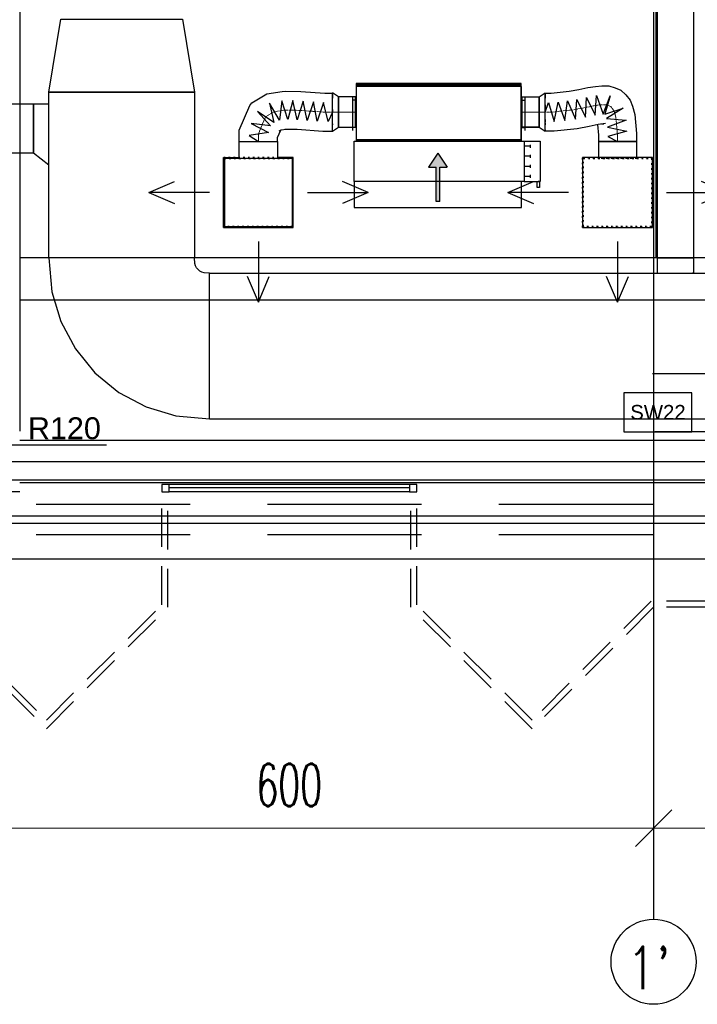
# Model space of a CAD drawing. Header units: centimetres. Extents: x -228435 to 46820, y -89367 to 152985.
# Tile 249 of 256: x 2240 to 7820, y 533 to 8636. Entities that reach past the tile are written whole.
import ezdxf

# ---------------------------------------------------------------- set-up
doc = ezdxf.new("R2010")
doc.units = ezdxf.units.CM
doc.header["$LTSCALE"] = 50
doc.header["$PDMODE"] = 35
doc.header["$PDSIZE"] = 0.1
for name, pattern in [('CADVENT_CENTERLINE', [9.9, 7.4, -1, 0.5, -1]), ('CADVENT_HIDDEN', [0.8, 0.25, -0.55]), ('Kondygnacja  -0_5$0$HIDDEN', [9.525, 6.35, -3.175]), ('Kondygnacja  -0_5$0$HIDDEN2', [4.7625, 3.175, -1.5875]), ('Osie rzutów$0$DASHDOT2', [12.7, 6.35, -3.175, 0, -3.175])]:
    doc.linetypes.add(name, pattern=pattern)
doc.layers.get('0').update_dxf_attribs({"color": 8})
doc.layers.get('DEFPOINTS').update_dxf_attribs({"color": 8})
for name, color, linetype in [('01-103-Went PP_poziom-0_5$0$L_Nawiew', 250, 'Continuous'), ('bgde-nawiewEXP', 250, 'Continuous'), ('bgde-nawiewHIDDEN', 250, 'Continuous'), ('bgde-wywiewEXP', 250, 'Continuous'), ('bgde-wywiewHIDDEN', 250, 'Continuous'), ('bgde-wywiewSOL', 5, 'Continuous'), ('bgde_AJ_strzałki', 7, 'Continuous'), ('Kondygnacja  -0_5$0$ARCH_INFO_ODPORNOŚĆ OGNIOWA', 8, 'Continuous'), ('Kondygnacja  -0_5$0$ARCH_INFO_OPISY_PRZEGRODY', 8, 'Continuous'), ('Kondygnacja  -0_5$0$ARCH_KONSTR_POWYŻEJ RZUTU', 8, 'Kondygnacja  -0_5$0$HIDDEN'), ('Kondygnacja  -0_5$0$ARCH_KONSTR_POWYŻEJ RZUTU_IST', 8, 'Kondygnacja  -0_5$0$HIDDEN2'), ('Kondygnacja  -0_5$0$ARCH_NIEWIDOK_IST', 8, 'Kondygnacja  -0_5$0$HIDDEN'), ('Kondygnacja  -0_5$0$ARCH_WIDOK_IST', 8, 'Continuous'), ('Kondygnacja  -0_5$0$ARCH_ŚLUSARKA_OKNA_IST', 8, 'Continuous'), ('Osie rzutów$0$ARCH_INFO_OSIE_IST', 8, 'Osie rzutów$0$DASHDOT2'), ('Osie rzutów$0$ARCH_INFO_OSIE_OPISY_IST', 8, 'Continuous')]:
    doc.layers.add(name, color=color, linetype=linetype)
for name, color, linetype, lineweight in [('bgde-nawiewCEN', 7, 'Continuous', 13), ('Kondygnacja  -0_5$0$ARCH_INFO_WYMIARY', 8, 'Continuous', 9), ('Osie rzutów$0$ARCH_INFO_WYMIARY', 8, 'Continuous', 9)]:
    doc.layers.add(name, color=color, linetype=linetype, lineweight=lineweight)
doc.styles.add('Kondygnacja  -0_5$0$Arial', font='ARIAL.TTF')
doc.styles.add('Kondygnacja  -0_5$0$Romans', font='Romans.shx', dxfattribs={"width": 0.7})
doc.styles.add('Kondygnacja  -0_5$0$Standard', font='txt')
doc.styles.add('Osie rzutów$0$ROMANS-250-CM', font='romans.shx', dxfattribs={"width": 0.8, "height": 50})
doc.styles.add('Osie rzutów$0$wymiary_cuprum', font='Romans.shx', dxfattribs={"width": 0.6})
doc.dimstyles.new('Kondygnacja  -0_5$0$ISO-25', dxfattribs={"dimtxt": 2.5, "dimasz": 2.5, "dimexe": 1.25, "dimexo": 0.625, "dimtad": 1, "dimtxsty": 'Kondygnacja  -0_5$0$Standard', "dimcen": 2.5, "dimadec": 0, "dimazin": 0, "dimtfac": 1, "dimtmove": 0, "dimatfit": 3, "dimfxl": 1, "dimarcsym": 0})
doc.dimstyles.new('Kondygnacja  -0_5$0$Wymiary 1-100', dxfattribs={"dimtxt": 12, "dimasz": 10, "dimexe": 5, "dimexo": 0, "dimgap": 4, "dimtad": 1, "dimrnd": 0.5, "dimzin": 12, "dimdsep": 46, "dimtxsty": 'Kondygnacja  -0_5$0$Romans', "dimblk": 'Kondygnacja  -0_5$0$_Oblique', "dimcen": 10, "dimdle": 10, "dimclrt": 55, "dimazin": 0, "dimtfac": 1, "dimtmove": 1, "dimatfit": 3, "dimfxl": 8, "dimfxlon": 1, "dimtolj": 1, "dimtzin": 0, "dimarcsym": 0})
doc.dimstyles.new('Osie rzutów$0$ARCH_ CT', dxfattribs={"dimtxt": 20, "dimasz": 20, "dimexe": 12, "dimexo": 20, "dimgap": 5, "dimtad": 1, "dimdec": 1, "dimrnd": 0.5, "dimzin": 9, "dimdsep": 46, "dimtxsty": 'Osie rzutów$0$wymiary_cuprum', "dimblk": 'Osie rzutów$0$_Oblique', "dimcen": 8, "dimdle": 12, "dimclrd": 256, "dimclre": 256, "dimclrt": 55, "dimadec": 1, "dimazin": 0, "dimtfac": 1, "dimtdec": 1, "dimtmove": 1, "dimatfit": 2, "dimldrblk": 'Osie rzutów$0$_Dot', "dimfxl": 50, "dimtolj": 1, "dimtzin": 0, "dimlwd": -1, "dimlwe": -1, "dimarcsym": 0})

# ---------------------------------------------------------------- blocks, each defined once
blk = doc.blocks.new('Osie rzutów$0$_Oblique')
at = {"color": 0, "linetype": 'ByBlock', "lineweight": -2}
blk.add_line((-0.5, -0.5), (0.5, 0.5), dxfattribs=at)
blk = doc.blocks.new('*D273')
at = {"layer": 'DEFPOINTS', "color": 0}
for p in [(12260, 4732.19), (12860, 4732.19), (12860, 4698.26)]:
    blk.add_point(p, dxfattribs=at)
at = {"layer": 'Osie rzutów$0$ARCH_INFO_WYMIARY'}
for p, q in [((12260, 4717.19), (12260, 4690.26)), ((12860, 4717.19), (12860, 4690.26)), ((12252, 4698.26), (12868, 4698.26))]:
    blk.add_line(p, q, dxfattribs=at)
at = {"layer": 'Osie rzutów$0$ARCH_INFO_WYMIARY', "xscale": 30, "yscale": 30, "zscale": 30, "rotation": 180}
blk.add_blockref('Osie rzutów$0$_Oblique', (12260, 4698.26), dxfattribs=at)
at = {"layer": 'Osie rzutów$0$ARCH_INFO_WYMIARY', "xscale": 30, "yscale": 30, "zscale": 30}
blk.add_blockref('Osie rzutów$0$_Oblique', (12860, 4698.26), dxfattribs=at)
at = {"layer": 'Osie rzutów$0$ARCH_INFO_WYMIARY', "color": 55, "insert": (12560, 4733.76), "char_height": 35, "attachment_point": 5, "style": 'Osie rzutów$0$wymiary_cuprum'}
blk.add_mtext('\\A1;600', dxfattribs=at)
blk = doc.blocks.new('Osie rzutów$0$_Dot')
at = {"color": 0, "linetype": 'ByBlock', "lineweight": -2}
blk.add_line((-0.5, 0), (-1, 0), dxfattribs=at)
at = {"color": 0, "linetype": 'ByBlock', "const_width": 0.5}
blk.add_lwpolyline([(-0.25, 0, 1), (0.25, 0, 1)], format="xyb", close=True, dxfattribs=at)
blk = doc.blocks.new('*D274')
at = {"layer": 'DEFPOINTS', "color": 0}
for p in [(12860, 4732.19), (13460, 4732.19), (13460, 4698.26)]:
    blk.add_point(p, dxfattribs=at)
at = {"layer": 'Osie rzutów$0$ARCH_INFO_WYMIARY'}
for p, q in [((12860, 4717.19), (12860, 4690.26)), ((13460, 4717.19), (13460, 4690.26)), ((12852, 4698.26), (13468, 4698.26))]:
    blk.add_line(p, q, dxfattribs=at)
at = {"layer": 'Osie rzutów$0$ARCH_INFO_WYMIARY', "xscale": 30, "yscale": 30, "zscale": 30, "rotation": 180}
blk.add_blockref('Osie rzutów$0$_Oblique', (12860, 4698.26), dxfattribs=at)
at = {"layer": 'Osie rzutów$0$ARCH_INFO_WYMIARY', "xscale": 30, "yscale": 30, "zscale": 30}
blk.add_blockref('Osie rzutów$0$_Oblique', (13460, 4698.26), dxfattribs=at)
at = {"layer": 'Osie rzutów$0$ARCH_INFO_WYMIARY', "color": 55, "insert": (13160, 4733.76), "char_height": 35, "attachment_point": 5, "style": 'Osie rzutów$0$wymiary_cuprum'}
blk.add_mtext('\\A1;600', dxfattribs=at)
blk = doc.blocks.new('Kondygnacja  -0_5$0$_Dot')
at = {"color": 0, "linetype": 'ByBlock', "lineweight": -2}
blk.add_line((-0.5, 0), (-1, 0), dxfattribs=at)
at = {"color": 0, "linetype": 'ByBlock', "const_width": 0.5}
blk.add_lwpolyline([(-0.25, 0, 1), (0.25, 0, 1)], format="xyb", close=True, dxfattribs=at)
blk = doc.blocks.new('Kondygnacja  -0_5$0$_Oblique')
at = {"color": 0, "linetype": 'ByBlock', "lineweight": -2}
blk.add_line((-0.5, -0.5), (0.5, 0.5), dxfattribs=at)
blk = doc.blocks.new('*D138')
at = {"layer": 'DEFPOINTS', "color": 0}
for p in [(9610, 6159.5), (7460, 5934.7), (9610, 5724.3)]:
    blk.add_point(p, dxfattribs=at)
at = {"layer": 'Kondygnacja  -0_5$0$ARCH_INFO_WYMIARY', "color": 0, "lineweight": -2}
for p, q in [((7450, 5724.3), (9620, 5724.3)), ((7460, 5732.3), (7460, 5719.3)), ((9610, 5732.3), (9610, 5719.3))]:
    blk.add_line(p, q, dxfattribs=at)
at = {"layer": 'Kondygnacja  -0_5$0$ARCH_INFO_WYMIARY', "color": 0, "lineweight": -2, "xscale": 10, "yscale": 10, "zscale": 10, "rotation": 180}
blk.add_blockref('Kondygnacja  -0_5$0$_Oblique', (7460, 5724.3), dxfattribs=at)
at = {"layer": 'Kondygnacja  -0_5$0$ARCH_INFO_WYMIARY', "color": 0, "lineweight": -2, "xscale": 10, "yscale": 10, "zscale": 10}
blk.add_blockref('Kondygnacja  -0_5$0$_Oblique', (9610, 5724.3), dxfattribs=at)
at = {"layer": 'Kondygnacja  -0_5$0$ARCH_INFO_WYMIARY', "color": 55, "insert": (8818.8, 5745), "char_height": 12, "attachment_point": 5, "style": 'Kondygnacja  -0_5$0$Romans'}
blk.add_mtext('\\A1;2150', dxfattribs=at)
blk = doc.blocks.new('Kondygnacja  -0_5$0$konstrukcja istniejąca -0.5')
at = {"layer": 'Kondygnacja  -0_5$0$ARCH_KONSTR_POWYŻEJ RZUTU_IST', "ltscale": 10}
for p, q in [((12338, 5017.5), (13382, 5017.5)), ((13382, 4982.5), (12338, 4982.5))]:
    blk.add_line(p, q, dxfattribs=at)
for points in [[(12338, 6175), (12338, 5025)], [(12862, 5167.89), (12862, 6032.89)], [(12338, 5167.89), (13382, 5167.89), (13382, 5132.89), (12338, 5132.89)], [(12338, 4975), (12338, 4975), (12288, 4975)]]:
    blk.add_lwpolyline(points, dxfattribs=at)
blk = doc.blocks.new('A$C5B3E7367')
at = {"layer": '01-103-Went PP_poziom-0_5$0$L_Nawiew'}
h = blk.add_hatch(color=256, dxfattribs=at)
h.paths.add_polyline_path([(215, 704), (215, 674), (331.7, 674), (331.7, 612.1), (445.9, 689), (331.7, 765.9), (331.7, 704)])
h.paths.add_polyline_path([(48.3, 704), (48.3, 674), (215, 674), (215, 704)])
for p, q in [((215, 1525), (165, 1525)), ((165, 1525), (165, 1505)), ((165, 1505), (215, 1505)), ((215, 1400), (215, 1530)), ((545, 1530), (215, 1530)), ((215, 1530), (215, 1515)), ((545, 1400), (545, 1530)), ((0, 1378), (215, 1378)), ((0, 0), (0, 1378)), ((545, 1400), (215, 1400)), ((215, 1400), (215, 1378)), ((215, 1378), (215, 0)), ((243.8, 1452), (268.8, 1452)), ((256.2, 1452), (256.2, 1400)), ((326.2, 1452), (351.2, 1452)), ((338.8, 1452), (338.8, 1400)), ((408.8, 1452), (433.8, 1452)), ((421.2, 1452), (421.2, 1400)), ((491.2, 1452), (516.2, 1452)), ((503.8, 1452), (503.8, 1400)), ((545, 0), (545, 1400)), ((445.9, 689), (331.7, 765.9)), ((331.7, 704), (331.7, 765.9)), ((48.3, 704), (331.7, 704)), ((48.3, 704), (48.3, 674)), ((48.3, 674), (331.7, 674)), ((445.9, 689), (331.7, 612.1)), ((331.7, 612.1), (331.7, 674)), ((215, 0), (0, 0)), ((215, 0), (545, 0))]:
    blk.add_line(p, q, dxfattribs=at)
blk = doc.blocks.new('A$C53CA46B8')
at = {"layer": 'bgde-wywiewSOL'}
for p, q in [((112.9, 511.1), (-162.1, 511.1)), ((-137.1, 481.1), (-137.1, 511.1)), ((87.9, 481.1), (87.9, 511.1)), ((200.4, 481.1), (-249.6, 481.1)), ((-249.6, 481.1), (-249.6, -878.9)), ((200.4, 481.1), (200.4, -878.9)), ((200.4, -878.9), (-249.6, -878.9)), ((-137.1, -878.9), (-137.1, -908.9)), ((87.9, -878.9), (87.9, -908.9)), ((112.9, -908.9), (-162.1, -908.9))]:
    blk.add_line(p, q, dxfattribs=at)
at = {"layer": '01-103-Went PP_poziom-0_5$0$L_Nawiew'}
blk.add_blockref('A$C5B3E7367', (-794.6, -893.9), dxfattribs=at)
blk = doc.blocks.new('strzałki')
at = {"layer": 'bgde_AJ_strzałki'}
for p, q in [((-903.6, 0), (-691.1, 89.7, 3433)), ((903.6, 0), (691.1, 89.7, 3433)), ((-403.6, 0), (-903.6, 0)), ((-903.6, 0), (-691.1, -89.7, 3433)), ((403.6, 0), (903.6, 0)), ((903.6, 0), (691.1, -89.7, 3433)), ((0, -403.6), (0, -903.6)), ((0, -903.6), (-89.7, -691.1, 3433)), ((0, -903.6), (89.7, -691.1, 3433))]:
    blk.add_line(p, q, dxfattribs=at)
blk = doc.blocks.new('Osie rzutów')
at = {"layer": 'Osie rzutów$0$ARCH_INFO_OSIE_IST', "ltscale": 10}
for p, q in [((12860, 12510), (12860, 4623.26)), ((4436.04, 5000), (15156.54, 5000))]:
    blk.add_line(p, q, dxfattribs=at)
at = {"layer": 'Osie rzutów$0$ARCH_INFO_OSIE_OPISY_IST'}
blk.add_circle((12860, 4588.26), 35, dxfattribs=at)
at = {"layer": 'Osie rzutów$0$ARCH_INFO_OSIE_OPISY_IST', "style": 'Osie rzutów$0$ROMANS-250-CM', "width": 0.8}
blk.add_text("1'", height=35, dxfattribs=at).set_placement((12837.96, 4565.71))
at = {"layer": 'Osie rzutów$0$ARCH_INFO_WYMIARY'}
for base, p1, p2, picture, middle in [((12860, 4698.26), (12260, 4732.19), (12860, 4732.19), '*D273', (12560, 4733.76)), ((13460, 4698.26), (12860, 4732.19), (13460, 4732.19), '*D274', (13160, 4733.76))]:
    dim = blk.add_linear_dim(base=base, p1=p1, p2=p2, dimstyle='Osie rzutów$0$ARCH_ CT', override={"dimtxt": 35, "dimasz": 30, "dimexe": 8, "dimexo": 15, "dimgap": 18, "dimdle": 8}, dxfattribs=at)
    dim.commit()
    dim.dimension.update_dxf_attribs({"geometry": picture, "text_midpoint": middle})

msp = doc.modelspace()

# ---------------------------------------------------------------- linework, layer by layer
at = {"layer": 'bgde-nawiewCEN', "linetype": 'CADVENT_CENTERLINE', "ltscale": 0.06}
for p, q in [((4264.815, 7836.916), (4334.462, 7877.9)), ((4334.462, 7877.9), (4427.184, 7892.118)), ((4427.184, 7892.118), (4540.22, 7889.714)), ((4540.22, 7889.714), (4743.503, 7875.616)), ((4743.503, 7875.616), (4816.195, 7875.616)), ((4816.195, 7875.616), (4866.195, 7875.616)), ((4866.195, 7875.616), (5006.195, 7875.616)), ((5010.195, 7875.616), (5006.195, 7875.616)), ((6370.195, 7875.616), (6374.195, 7875.616)), ((6516.99, 7875.616), (6374.195, 7875.616)), ((6566.99, 7875.616), (6516.99, 7875.616)), ((6628.859, 7875.616), (6566.99, 7875.616)), ((6796.883, 7894.117), (6628.859, 7875.616)), ((6886.674, 7910.621), (6796.883, 7894.117)), ((6961.326, 7926.075), (6886.674, 7910.621)), ((7022.058, 7936.066), (6961.326, 7926.075)), ((7070.095, 7936.178), (7022.058, 7936.066)), ((7106.657, 7921.998), (7070.095, 7936.178)), ((7132.967, 7889.111), (7106.657, 7921.998)), ((7150.247, 7833.104), (7132.967, 7889.111)), ((4205.785, 7696.545), (4264.815, 7836.916)), ((7162.605, 7691.815), (7150.247, 7833.104)), ((4205.785, 7634.069), (4205.785, 7696.545)), ((7162.605, 7634.069), (7162.605, 7691.815))]:
    msp.add_line(p, q, dxfattribs=at)
at = {"layer": 'bgde-nawiewEXP', "linetype": 'Continuous'}
for points in [[(5010.195, 8100.616), (6370.195, 8100.616), (6370.195, 8110.616), (5010.195, 8110.616)], [(5010.195, 7650.616), (6370.195, 7650.616), (6370.195, 8100.616), (5010.195, 8100.616)], [(4866.195, 7750.616), (5006.195, 7750.616), (5006.195, 8000.616), (4866.195, 8000.616), (4866.195, 7760.131)], [(6374.195, 7750.616), (6374.195, 8000.616), (6516.99, 8000.616), (6516.99, 7750.616)], [(3925.785, 6934.069), (4485.785, 6934.069), (4485.785, 7494.069), (3925.785, 7494.069)], [(6875.105, 6926.569), (7450.105, 6926.569), (7450.105, 7501.569), (6875.105, 7501.569)]]:
    msp.add_lwpolyline(points, close=True, dxfattribs=at)
for points in [[(4048.285, 7634.069), (4048.285, 7727.372), (4133.904, 7930.972), (4151.691, 7952.99), (4275.661, 8025.941), (4401.614, 8045.254), (4430.46, 8048.009), (4554.356, 8045.373), (4751.515, 8031.701), (4816.195, 8031.701)], [(4816.195, 7719.532), (4816.195, 7718.116), (4866.195, 7750.616), (4866.195, 8000.616), (4816.195, 8033.116), (4816.195, 8003.027)], [(4816.195, 8000.882), (4816.195, 8029.907)], [(6516.99, 7750.616), (6516.99, 8000.616), (6566.99, 8033.116), (6566.99, 8006.503)], [(6566.99, 8030.694), (6615.592, 8030.694), (6763.695, 8047.001), (6844.769, 8061.903), (6917.774, 8077.017), (6980.933, 8087.406), (7034.494, 8092.567), (7090.937, 8092.699), (7144.226, 8074.038), (7191.309, 8055.778), (7232.086, 8016.605), (7267.174, 7972.745), (7285.28, 7923.639), (7306.385, 7855.233), (7320.105, 7698.372), (7320.105, 7634.069), (7005.105, 7634.069), (7005.105, 7501.569)], [(6566.99, 8004.73), (6566.99, 8029.966)], [(4816.195, 8000.882), (4816.195, 7989.357)], [(4816.195, 7903.935), (4816.195, 7995.527)], [(4816.195, 7896.685), (4816.195, 7979.237)], [(5006.195, 7750.616), (5006.195, 8000.616), (5010.195, 8000.616)], [(6370.195, 8000.616), (6374.195, 8000.616), (6374.195, 7827.781)], [(6566.99, 8004.73), (6566.99, 7989.836)], [(6566.99, 7935.889), (6566.99, 7998.452)], [(6566.99, 7903.132), (6566.99, 7979.379)], [(4816.195, 7896.685), (4816.195, 7881.34)], [(4816.195, 7788.254), (4816.195, 7890.695)], [(4816.195, 7780.146), (4816.195, 7867.868)], [(6374.195, 7827.781), (6374.195, 7875.616)], [(6566.99, 7935.889), (6566.99, 7910.072)], [(6566.99, 7903.132), (6566.99, 7882.498)], [(6566.99, 7815.344), (6566.99, 7895.859)], [(6566.99, 7785.416), (6566.99, 7868.009)], [(4816.195, 7780.146), (4816.195, 7769.971)], [(6374.195, 7787.228), (6374.195, 7827.781)], [(6374.195, 7827.781), (6374.195, 7787.228)], [(6374.195, 7787.228), (6374.195, 7760.131)], [(6374.195, 7750.616), (6374.195, 7787.228)], [(6566.99, 7815.344), (6566.99, 7793.457)], [(6566.99, 7785.416), (6566.99, 7771.128)], [(6566.99, 7720.539), (6642.127, 7720.539), (6830.07, 7741.232), (6928.579, 7759.339), (7004.877, 7775.134), (7063.184, 7784.725)], [(6566.99, 7730.105), (6566.99, 7781.408)], [(7032.128, 7779.617), (7049.253, 7779.657)], [(4048.285, 7634.069), (4363.285, 7634.069), (4363.285, 7665.717), (4389.27, 7727.51)], [(4377.939, 7720.842), (4393.264, 7729.86), (4433.464, 7736.024)], [(4423.908, 7736.227), (4526.084, 7734.054), (4735.49, 7719.532), (4816.195, 7719.532), (4816.195, 7761.037)], [(4816.195, 7723.749), (4816.195, 7777.03)], [(5006.195, 7750.616), (5010.195, 7750.616)], [(6370.195, 7750.616), (6374.195, 7750.616)], [(6374.195, 7750.616), (6370.195, 7750.616)], [(6374.195, 7750.616), (6516.99, 7750.616)], [(6516.99, 7750.616), (6566.99, 7718.116), (6566.99, 7720.539)], [(6566.99, 7720.539), (6566.99, 7761.096)], [(6566.99, 7730.105), (6566.99, 7724.97)], [(6997.38, 7773.582), (7005.105, 7685.258), (7005.105, 7634.069), (7320.105, 7634.069), (7320.105, 7501.569)], [(4048.285, 7494.069), (4048.285, 7634.069), (4363.285, 7634.069), (4363.285, 7494.069)], [(3918.285, 6926.569), (4493.285, 6926.569), (4493.285, 7501.569), (4363.285, 7501.569)], [(3918.285, 6926.569), (3918.285, 7501.569), (4048.285, 7501.569)]]:
    msp.add_lwpolyline(points, dxfattribs=at)
at = {"layer": 'bgde-nawiewHIDDEN', "linetype": 'CADVENT_HIDDEN'}
for points in [[(4816.195, 8031.701), (4816.195, 8029.907)], [(6566.99, 8030.694), (6566.99, 8029.966)], [(4816.195, 7995.527), (4816.195, 8003.027)], [(4816.195, 7979.237), (4816.195, 7989.357)], [(5010.195, 7750.616), (5010.195, 8000.616)], [(6370.195, 7750.616), (6370.195, 8000.616)], [(6566.99, 7998.452), (6566.99, 8006.503)], [(6566.99, 7979.379), (6566.99, 7989.836)], [(4816.195, 7890.695), (4816.195, 7903.935)], [(4816.195, 7867.868), (4816.195, 7881.34)], [(6566.99, 7895.859), (6566.99, 7910.072)], [(6566.99, 7868.009), (6566.99, 7882.498)], [(4816.195, 7777.03), (4816.195, 7788.254)], [(6566.99, 7781.408), (6566.99, 7793.457)], [(4816.195, 7761.037), (4816.195, 7769.971)], [(4816.195, 7719.532), (4816.195, 7723.749)], [(6566.99, 7761.096), (6566.99, 7771.128)], [(6566.99, 7720.539), (6566.99, 7724.97)], [(4048.285, 7634.069), (4363.285, 7634.069)], [(7005.105, 7634.069), (7320.105, 7634.069)]]:
    msp.add_lwpolyline(points, dxfattribs=at)
at = {"layer": 'bgde-nawiewHIDDEN'}
for points in [[(4816.195, 7875.616), (4779.606, 7797.235), (4740.631, 7955.991), (4690.144, 7800.781), (4658.5, 7960.549), (4607.548, 7806.21), (4575.596, 7966.346), (4524.98, 7811.714), (4488.631, 7970.94), (4447.328, 7813.877), (4398.455, 7969.252), (4379.684, 7808.143), (4297.67, 7948.512), (4332.859, 7791.289), (4199.124, 7881.859), (4306.505, 7761.629), (4145.257, 7780.585), (4289.686, 7706.578), (4128.582, 7681.947), (4205.785, 7634.069)], [(6566.99, 7875.616), (6593.729, 7954.628), (6640.349, 7798.643), (6673.367, 7958.555), (6729.252, 7805.618), (6752.348, 7967.12), (6815.703, 7817.383), (6829.005, 7979.583), (6899.666, 7832.901), (6907.69, 7995.417), (6977.728, 7849.045), (6989.322, 8011.145), (7044.506, 7858.811), (7103.679, 8009.393), (7058.973, 7859.567), (7210.572, 7908.288), (7071.787, 7823.853), (7233.553, 7808.884), (7080.607, 7752.671), (7239.972, 7719.885), (7083.571, 7674.356), (7162.605, 7634.069)]]:
    msp.add_lwpolyline(points, dxfattribs=at)
at = {"layer": 'bgde-nawiewHIDDEN', "linetype": 'CADVENT_HIDDEN'}
for points in [[(3918.285, 6926.569), (4493.285, 6926.569), (4493.285, 7501.569), (3918.285, 7501.569)], [(3918.285, 7501.569), (3918.285, 7501.569)], [(3925.785, 6934.069), (3925.785, 7494.069), (4485.785, 7494.069), (4485.785, 6934.069)], [(3925.785, 7494.069), (3925.785, 7494.069)], [(3925.785, 7494.069), (3925.785, 7494.069)], [(4048.285, 7494.069), (4363.285, 7494.069), (4060.274, 7494.069)], [(4485.785, 7494.069), (4485.785, 7494.069)], [(4493.285, 7501.569), (4493.285, 7501.569)], [(6875.105, 6926.569), (6875.105, 7501.569), (7450.105, 7501.569), (7450.105, 6926.569)], [(6882.605, 6934.069), (6882.605, 7494.069), (7442.605, 7494.069), (7442.605, 6934.069)], [(6882.605, 7494.069), (6882.605, 7494.069)], [(7005.105, 7494.069), (7320.105, 7494.069), (7017.094, 7494.069)], [(7442.605, 7494.069), (7442.605, 7494.069)], [(7442.605, 7494.069), (7442.605, 7494.069)], [(3918.285, 6926.569), (3918.285, 6926.569)], [(3925.785, 6934.069), (3925.785, 6934.069)], [(4485.785, 6934.069), (4485.785, 6934.069)], [(4493.285, 6926.569), (4493.285, 6926.569)], [(6875.105, 6926.569), (6875.105, 6926.569)], [(6882.605, 6934.069), (6882.605, 6934.069)], [(7442.605, 6934.069), (7442.605, 6934.069)]]:
    msp.add_lwpolyline(points, close=True, dxfattribs=at)
at = {"layer": 'bgde-wywiewEXP', "linetype": 'Continuous'}
for points in [[(7788.15, 12985.966), (7788.15, 6674.997), (7488.15, 6674.997), (7788.15, 6674.997), (7788.15, 6549.997), (7779.127, 6549.997)], [(7488.15, 12985.966), (7488.15, 6549.997)], [(3804.386, 5349.997), (3804.386, 6549.997), (10847.891, 6549.997), (10847.891, 5349.997)], [(3804.386, 5349.997), (10972.891, 5349.997)]]:
    msp.add_lwpolyline(points, dxfattribs=at)
for points in [[(2479.386, 7440.989), (2479.386, 8040.686), (2579.386, 8640.686), (3579.386, 8640.686), (3679.386, 8040.686), (2479.386, 8040.686), (3679.386, 8040.686), (3679.386, 6674.997), (2479.386, 6674.997)], [(285.471, 7540.989), (2354.386, 7540.989), (2354.386, 7940.989), (285.471, 7940.989)], [(2354.386, 7540.989), (2479.386, 7440.989), (2479.386, 7940.989), (2354.386, 7940.989)], [(2479.379, 6674.991), (2504.358, 6396.386), (2578.336, 6152.513), (2698.47, 5927.759), (2860.142, 5730.761), (3057.141, 5569.088), (3281.895, 5448.954), (3525.767, 5374.977), (3804.386, 5349.997), (3804.386, 6549.997), (3759.876, 6551.919), (3741.115, 6557.61), (3723.825, 6566.852), (3708.671, 6579.289), (3696.233, 6594.443), (3686.992, 6611.733), (3681.301, 6630.494), (3679.379, 6675.003), (3079.504, 6674.997)]]:
    msp.add_lwpolyline(points, close=True, dxfattribs=at)
at = {"layer": 'bgde-wywiewHIDDEN', "linetype": 'CADVENT_HIDDEN'}
msp.add_lwpolyline([(7488.15, 6549.997), (7779.127, 6549.997)], dxfattribs=at)
at = {"layer": 'Kondygnacja  -0_5$0$ARCH_INFO_OPISY_PRZEGRODY'}
msp.add_lwpolyline([(7215.879, 5244.64), (7775.879, 5244.64), (7775.879, 5564.64), (7215.879, 5564.64), (7215.879, 5244.64)], close=True, dxfattribs=at)
msp.add_lwpolyline([(8835.667, 5244.64), (7471.316, 5244.64)], dxfattribs=at)
at = {"layer": 'Kondygnacja  -0_5$0$ARCH_NIEWIDOK_IST', "ltscale": 4}
for p, q in [((-7150, 4650), (13810, 4650)), ((-7150, 4400), (14060, 4400))]:
    msp.add_line(p, q, dxfattribs=at)
at = {"layer": 'Kondygnacja  -0_5$0$ARCH_NIEWIDOK_IST'}
for points in [[(-10540, 3800), (1460, 3799.984), (2460, 2799.984), (3460, 3799.984), (3460, 4750)], [(-10540, 3850), (1480.711, 3849.984), (2460, 2870.695), (3410, 3820.695), (3410, 4750)], [(14074.645, 3800), (7460, 3799.984), (6460, 2799.984), (5460, 3799.984), (5460, 4750)], [(14074.645, 3849.985), (7439.289, 3849.984), (6460, 2870.695), (5510, 3820.695), (5510, 4750)]]:
    msp.add_lwpolyline(points, dxfattribs=at)
at = {"layer": 'Kondygnacja  -0_5$0$ARCH_WIDOK_IST'}
for p, q in [((-1980, 4850), (13610, 4850)), ((-1980, 4200), (14260, 4200))]:
    msp.add_line(p, q, dxfattribs=at)
at = {"layer": 'Kondygnacja  -0_5$0$ARCH_ŚLUSARKA_OKNA_IST'}
for p, q in [((5450, 4810), (3470, 4810)), ((3470, 4785), (5450, 4785)), ((5450, 4750), (3470, 4750)), ((13910, 4550), (-1930, 4550)), ((13970, 4490), (-1930, 4490))]:
    msp.add_line(p, q, dxfattribs=at)
for points in [[(3410, 4750), (3470, 4750), (3470, 4810), (3410, 4810)], [(5450, 4750), (5510, 4750), (5510, 4810), (5450, 4810)]]:
    msp.add_lwpolyline(points, close=True, dxfattribs=at)

# ---------------------------------------------------------------- block references
at = {"layer": '01-103-Went PP_poziom-0_5$0$L_Nawiew', "xscale": -1, "rotation": 270}
msp.add_blockref('A$C53CA46B8', (5889.056, 7885.063, -667.184), dxfattribs=at)
at = {"layer": 'bgde_AJ_strzałki'}
for p in [(4205.787, 7214.069, -1147), (7162.607, 7214.069, -1613)]:
    msp.add_blockref('strzałki', p, dxfattribs=at)
at = {"layer": 'Kondygnacja  -0_5$0$ARCH_KONSTR_POWYŻEJ RZUTU', "xscale": 10, "yscale": 10, "zscale": 10}
msp.add_blockref('Kondygnacja  -0_5$0$konstrukcja istniejąca -0.5', (-121140, -45000), dxfattribs=at)
at = {"layer": 'Osie rzutów$0$ARCH_INFO_OSIE_OPISY_IST', "xscale": 10, "yscale": 10, "zscale": 10}
msp.add_blockref('Osie rzutów', (-121140, -45000), dxfattribs=at)

# ---------------------------------------------------------------- texts
at = {"layer": 'Kondygnacja  -0_5$0$ARCH_INFO_ODPORNOŚĆ OGNIOWA', "insert": (2608.133, 5422.483), "char_height": 180, "width": 533.32525, "attachment_point": 5, "style": 'Kondygnacja  -0_5$0$Arial'}
msp.add_mtext('\\PR120', dxfattribs=at)
at = {"layer": 'Kondygnacja  -0_5$0$ARCH_INFO_OPISY_PRZEGRODY', "insert": (7495.879, 5404.64), "char_height": 120, "width": 560, "attachment_point": 5, "style": 'Kondygnacja  -0_5$0$Arial'}
msp.add_mtext('SW22', dxfattribs=at)

# ---------------------------------------------------------------- dimensions: what is measured, and where the dimension line sits
at = {"layer": 'Kondygnacja  -0_5$0$ARCH_INFO_WYMIARY'}
dim = msp.add_linear_dim(base=(9610, 5724.252), p1=(7460, 5934.736), p2=(9610, 6159.536), dimstyle='Kondygnacja  -0_5$0$Wymiary 1-100', dxfattribs=at)
dim.commit()
dim.dimension.update_dxf_attribs({"geometry": '*D138', "text_midpoint": (8818.81, 5735.035), "dimtype": 160})

# ---------------------------------------------------------------- leaders
at = {"layer": 'Kondygnacja  -0_5$0$ARCH_INFO_ODPORNOŚĆ OGNIOWA'}
msp.add_leader([(1837.998, 5136.096), (2210.488, 5136.096), (2953.967, 5136.096)], dimstyle='Kondygnacja  -0_5$0$ISO-25', override={"dimscale": 5, "dimasz": 2, "dimtad": 0, "dimldrblk": 'Kondygnacja  -0_5$0$_Dot'}, dxfattribs=at)

doc.saveas('drawing.dxf')
